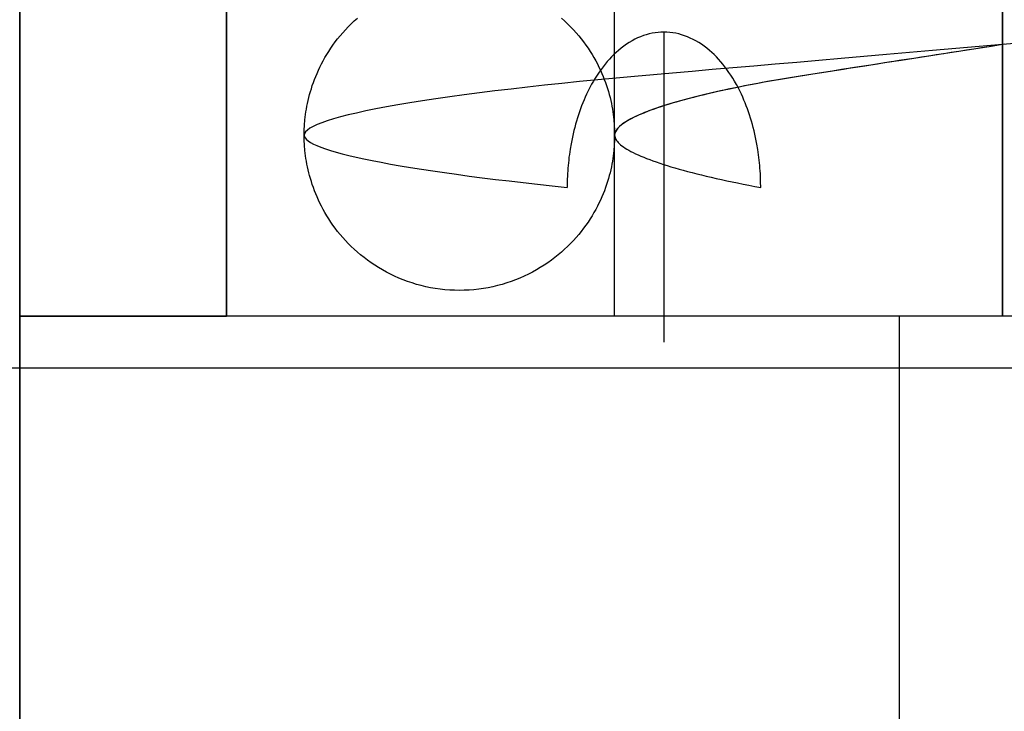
# Model space of a CAD drawing. Header units: millimetres. Extents: x -88 to 88, y -12 to 103.
# Tile 190 of 256: x -35.691 to -34.74, y 8.554 to 9.222. Entities that reach past the tile are written whole.
import ezdxf

# ---------------------------------------------------------------- set-up
doc = ezdxf.new("R2010")
doc.units = ezdxf.units.MM
doc.layers.add('Default', color=7, linetype='Continuous', true_color=0x000000)

msp = doc.modelspace()

# ---------------------------------------------------------------- linework, layer by layer
at = {"layer": 'Default', "color": 254, "true_color": 0xcad1ee}
for points in [[(-35.49118, 8.93519), (-35.49118, 13.13519)], [(-35.49118, 8.93519), (-35.49118, 13.13519)], [(-35.49118, 13.13519), (-35.49118, 8.93519)], [(-35.69118, 8.93519), (-35.69118, 11.53519)], [(-35.69118, 11.53519), (-35.69118, 8.53519)], [(-35.69118, 7.53519), (-35.69118, 10.28519)], [(-35.69118, 7.53519), (-35.69118, 10.28519)], [(-35.11618, 8.93519), (-35.11618, 10.18519)], [(-34.74118, 8.93519), (-34.74118, 10.18519)], [(-34.74118, 10.18519), (-34.74118, 8.93519)], [(-35.69118, 10.03519), (-35.69118, 8.53519)], [(-34.74118, 8.93519), (-34.74118, 9.56019)], [(-34.74118, 8.93519), (-34.74118, 9.56019)], [(-35.41618, 9.11019), (-35.4161, 9.11495), (-35.41587, 9.11985), (-35.41545, 9.12491), (-35.41485, 9.1301), (-35.41447, 9.13275), (-35.41404, 9.13543), (-35.41355, 9.13814), (-35.413, 9.14089), (-35.41239, 9.14367), (-35.41172, 9.14648), (-35.41098, 9.14932), (-35.41018, 9.15219), (-35.4093, 9.15508), (-35.40835, 9.158), (-35.40733, 9.16094), (-35.40623, 9.1639), (-35.40505, 9.16688), (-35.40379, 9.16988), (-35.40244, 9.17289), (-35.40101, 9.17592), (-35.39949, 9.17895), (-35.39787, 9.18199), (-35.39617, 9.18504), (-35.39437, 9.18808), (-35.39247, 9.19112), (-35.39047, 9.19415), (-35.38838, 9.19718), (-35.38618, 9.20019), (-35.38388, 9.20318), (-35.38147, 9.20614), (-35.37896, 9.20908), (-35.37634, 9.21199), (-35.37362, 9.21486), (-35.37079, 9.21769), (-35.36785, 9.22047), (-35.36481, 9.2232)], [(-35.16755, 9.2232), (-35.16451, 9.22048), (-35.16157, 9.21769), (-35.15874, 9.21486), (-35.15602, 9.21199), (-35.1534, 9.20909), (-35.15089, 9.20615), (-35.14848, 9.20318), (-35.14618, 9.20019), (-35.14398, 9.19718), (-35.14188, 9.19416), (-35.13989, 9.19113), (-35.13799, 9.18809), (-35.13619, 9.18504), (-35.13448, 9.182), (-35.13287, 9.17896), (-35.13135, 9.17592), (-35.12992, 9.1729), (-35.12857, 9.16989), (-35.12731, 9.16689), (-35.12613, 9.16391), (-35.12503, 9.16094), (-35.124, 9.158), (-35.12305, 9.15509), (-35.12218, 9.15219), (-35.12137, 9.14933), (-35.12064, 9.14649), (-35.11996, 9.14368), (-35.11935, 9.1409), (-35.11881, 9.13815), (-35.11832, 9.13543), (-35.11788, 9.13275), (-35.11751, 9.1301), (-35.1169, 9.12491), (-35.11649, 9.11986), (-35.11625, 9.11495), (-35.11618, 9.11019)], [(-35.06854, 9.21019), (-35.06854, 8.91019)], [(-35.11618, 9.11019), (-35.11618, 9.11019), (-35.11625, 9.10543), (-35.11649, 9.10052), (-35.1169, 9.09547), (-35.1175, 9.09028), (-35.11788, 9.08763), (-35.11832, 9.08494), (-35.11881, 9.08223), (-35.11935, 9.07948), (-35.11996, 9.0767), (-35.12063, 9.07389), (-35.12137, 9.07105), (-35.12218, 9.06819), (-35.12305, 9.06529), (-35.124, 9.06238), (-35.12502, 9.05944), (-35.12612, 9.05647), (-35.1273, 9.05349), (-35.12857, 9.05049), (-35.12991, 9.04748), (-35.13135, 9.04446), (-35.13287, 9.04142), (-35.13448, 9.03838), (-35.13619, 9.03534), (-35.13799, 9.03229), (-35.13989, 9.02925), (-35.14188, 9.02622), (-35.14398, 9.0232), (-35.14618, 9.02019), (-35.14848, 9.0172), (-35.15089, 9.01423), (-35.1534, 9.01129), (-35.15601, 9.00838), (-35.15874, 9.00551), (-35.16157, 9.00269), (-35.1645, 8.9999), (-35.16755, 8.99717), (-35.1707, 8.9945), (-35.17395, 8.99189), (-35.17731, 8.98935), (-35.18077, 8.98688), (-35.18433, 8.98449), (-35.18799, 8.98218), (-35.19174, 8.97996), (-35.19559, 8.97783), (-35.19953, 8.97581), (-35.20355, 8.97389), (-35.20765, 8.97207), (-35.21184, 8.97038), (-35.21609, 8.9688), (-35.22042, 8.96734), (-35.22481, 8.966), (-35.22925, 8.9648), (-35.23375, 8.96373), (-35.2383, 8.9628), (-35.24288, 8.96201), (-35.2475, 8.96135), (-35.25215, 8.96085), (-35.25681, 8.96048), (-35.26149, 8.96026), (-35.26618, 8.96019), (-35.27086, 8.96026), (-35.27554, 8.96048), (-35.28021, 8.96085), (-35.28485, 8.96135), (-35.28947, 8.96201), (-35.29406, 8.9628), (-35.2986, 8.96373), (-35.3031, 8.9648), (-35.30755, 8.966), (-35.31194, 8.96734), (-35.31626, 8.9688), (-35.32052, 8.97038), (-35.3247, 8.97207), (-35.32881, 8.97389), (-35.33283, 8.97581), (-35.33677, 8.97783), (-35.34061, 8.97996), (-35.34437, 8.98218), (-35.34803, 8.98449), (-35.35159, 8.98688), (-35.35505, 8.98935), (-35.3584, 8.99189), (-35.36166, 8.9945), (-35.36481, 8.99717), (-35.36785, 8.9999), (-35.37079, 9.00269), (-35.37362, 9.00551), (-35.37634, 9.00838), (-35.37896, 9.01129), (-35.38147, 9.01423), (-35.38388, 9.0172), (-35.38618, 9.02019), (-35.38838, 9.0232), (-35.39047, 9.02622), (-35.39247, 9.02925), (-35.39437, 9.03229), (-35.39617, 9.03534), (-35.39787, 9.03838), (-35.39949, 9.04142), (-35.40101, 9.04446), (-35.40244, 9.04748), (-35.40379, 9.05049), (-35.40505, 9.05349), (-35.40623, 9.05647), (-35.40733, 9.05944), (-35.40835, 9.06238), (-35.4093, 9.06529), (-35.41018, 9.06819), (-35.41098, 9.07105), (-35.41172, 9.07389), (-35.41239, 9.0767), (-35.413, 9.07948), (-35.41355, 9.08223), (-35.41404, 9.08494), (-35.41447, 9.08763), (-35.41485, 9.09028), (-35.41545, 9.09547), (-35.41587, 9.10052), (-35.4161, 9.10543), (-35.41618, 9.11019)], [(-35.69118, 8.93519), (-35.49118, 8.93519)], [(-33.99118, 8.93519), (-35.69118, 8.93519)], [(-35.69118, 8.53519), (-35.69118, 8.93519)], [(-33.99118, 8.93519), (-35.49118, 8.93519)], [(-35.11618, 8.93519), (-35.49118, 8.93519)], [(-34.84118, 8.93519), (-34.84118, 8.53519)], [(-33.99118, 8.88519), (-36.39118, 8.88519)]]:
    msp.add_lwpolyline(points, dxfattribs=at)
at = {"layer": 'Default', "color": 254, "true_color": 0xcad1ee, "extrusion": (0.866025, -2.65611e-14, 0.5)}
msp.add_lwpolyline([(9.16852, 14.49488), (9.17328, 14.49481), (9.17819, 14.49457), (9.18324, 14.49416), (9.18843, 14.49356), (9.19108, 14.49318), (9.19376, 14.49275), (9.19648, 14.49226), (9.19923, 14.49171), (9.20201, 14.4911), (9.20481, 14.49043), (9.20765, 14.48969), (9.21052, 14.48888), (9.21341, 14.48801), (9.21633, 14.48706), (9.21927, 14.48604), (9.22223, 14.48494), (9.22521, 14.48376), (9.22821, 14.4825), (9.23122, 14.48115), (9.23425, 14.47972), (9.23728, 14.47819), (9.24032, 14.47658), (9.24337, 14.47488), (9.24641, 14.47308), (9.24945, 14.47118), (9.25249, 14.46918), (9.25551, 14.46708), (9.25852, 14.46489), (9.26151, 14.46258), (9.26448, 14.46018), (9.26741, 14.45767), (9.27032, 14.45505), (9.27319, 14.45233), (9.27602, 14.4495), (9.2788, 14.44656), (9.28153, 14.44352), (9.2842, 14.44037), (9.28682, 14.43711), (9.28936, 14.43376), (9.29183, 14.4303), (9.29422, 14.42674), (9.29653, 14.42308), (9.29875, 14.41932), (9.30087, 14.41548), (9.3029, 14.41154), (9.30482, 14.40752), (9.30663, 14.40341), (9.30833, 14.39923), (9.30991, 14.39497), (9.31137, 14.39065), (9.3127, 14.38626), (9.3139, 14.38181), (9.31497, 14.37731), (9.31591, 14.37277), (9.3167, 14.36819), (9.31735, 14.36357), (9.31786, 14.35892), (9.31823, 14.35426), (9.31845, 14.34958), (9.31852, 14.34489), (9.31845, 14.3402), (9.31823, 14.33553), (9.31786, 14.33086), (9.31735, 14.32621), (9.3167, 14.3216), (9.31591, 14.31701), (9.31498, 14.31247), (9.31391, 14.30797), (9.31271, 14.30352), (9.31137, 14.29913), (9.30992, 14.29481), (9.30833, 14.29055), (9.30664, 14.28637), (9.30482, 14.28226), (9.3029, 14.27824), (9.30088, 14.2743), (9.29875, 14.27046), (9.29653, 14.2667), (9.29423, 14.26304), (9.29183, 14.25948), (9.28937, 14.25602), (9.28682, 14.25266), (9.28421, 14.24941), (9.28154, 14.24626), (9.27881, 14.24322), (9.27603, 14.24028), (9.2732, 14.23745), (9.27033, 14.23473), (9.26742, 14.23211), (9.26448, 14.2296), (9.26152, 14.22719), (9.25853, 14.22489), (9.25552, 14.22269), (9.2525, 14.22059), (9.24946, 14.2186), (9.24642, 14.2167), (9.24338, 14.2149), (9.24033, 14.21319), (9.23729, 14.21158), (9.23426, 14.21006), (9.23123, 14.20862), (9.22822, 14.20728), (9.22522, 14.20601), (9.22224, 14.20483), (9.21928, 14.20373), (9.21634, 14.20271), (9.21342, 14.20176), (9.21053, 14.20089), (9.20766, 14.20008), (9.20482, 14.19934), (9.20201, 14.19867), (9.19923, 14.19806), (9.19649, 14.19751), (9.19377, 14.19702), (9.19109, 14.19659), (9.18844, 14.19621), (9.18325, 14.19561), (9.17819, 14.1952), (9.17329, 14.19496), (9.16853, 14.19488)], dxfattribs=at)
at = {"layer": 'Default', "color": 254, "true_color": 0xcad1ee, "extrusion": (0.781821, 6.03996e-09, -0.623503)}
msp.add_lwpolyline([(9.05971, -25.5417), (9.0636, -25.54167), (9.06746, -25.54155), (9.07128, -25.54134), (9.07506, -25.54105), (9.07881, -25.54066), (9.08252, -25.54019), (9.08619, -25.53963), (9.08983, -25.53899), (9.09343, -25.53825), (9.09699, -25.53743), (9.10051, -25.53653), (9.104, -25.53554), (9.10745, -25.53446), (9.11087, -25.53329), (9.11425, -25.53204), (9.11759, -25.53071), (9.1209, -25.52929), (9.12417, -25.52778), (9.1274, -25.52619), (9.1306, -25.52452), (9.13376, -25.52276), (9.13688, -25.52092), (9.13997, -25.51899), (9.14302, -25.51698), (9.14603, -25.51489), (9.14901, -25.51271), (9.15195, -25.51045), (9.15485, -25.50811), (9.15772, -25.50569), (9.16055, -25.50318), (9.16334, -25.50059), (9.1661, -25.49792), (9.1688, -25.49519), (9.17141, -25.49241), (9.17394, -25.4896), (9.17638, -25.48674), (9.17874, -25.48384), (9.18101, -25.4809), (9.1832, -25.47792), (9.1853, -25.47489), (9.18732, -25.47183), (9.18925, -25.46874), (9.1911, -25.4656), (9.19286, -25.46242), (9.19453, -25.45921), (9.19612, -25.45596), (9.19763, -25.45267), (9.19905, -25.44935), (9.20038, -25.44599), (9.20163, -25.4426), (9.2028, -25.43917), (9.20388, -25.43571), (9.20487, -25.43221), (9.20578, -25.42869), (9.20661, -25.42512), (9.20735, -25.42153), (9.208, -25.4179), (9.20857, -25.41424), (9.20905, -25.41055), (9.20945, -25.40683), (9.20976, -25.40308), (9.20999, -25.3993), (9.21013, -25.39549), (9.21019, -25.39165), (9.21016, -25.38782), (9.21004, -25.38401), (9.20983, -25.38023), (9.20952, -25.37648), (9.20913, -25.37277), (9.20865, -25.36908), (9.20809, -25.36543), (9.20743, -25.36181), (9.20668, -25.35822), (9.20585, -25.35467), (9.20493, -25.35114), (9.20393, -25.34765), (9.20283, -25.3442), (9.20165, -25.34078), (9.20039, -25.33739), (9.19903, -25.33404), (9.1976, -25.33072), (9.19608, -25.32744), (9.19447, -25.32419), (9.19278, -25.32098), (9.191, -25.31781), (9.18915, -25.31467), (9.1872, -25.31158), (9.18518, -25.30851), (9.18307, -25.30549), (9.18088, -25.30251), (9.17861, -25.29956), (9.17626, -25.29665), (9.17382, -25.29378), (9.17131, -25.29095), (9.16871, -25.28816), (9.16603, -25.28542), (9.16329, -25.28273), (9.16051, -25.28013), (9.15769, -25.27761), (9.15482, -25.27518), (9.15192, -25.27284), (9.14897, -25.27058), (9.14598, -25.2684), (9.14295, -25.26631), (9.13988, -25.26431), (9.13678, -25.26239), (9.13363, -25.26055), (9.13045, -25.2588), (9.12723, -25.25714), (9.12397, -25.25556), (9.12068, -25.25406), (9.11735, -25.25265), (9.11398, -25.25133), (9.11058, -25.25009), (9.10715, -25.24894), (9.10368, -25.24787), (9.10018, -25.24689), (9.09664, -25.24599), (9.09308, -25.24518), (9.08948, -25.24445), (9.08585, -25.24381), (9.08219, -25.24325), (9.0785, -25.24278), (9.07478, -25.2424), (9.07103, -25.2421), (9.06725, -25.24188), (9.06344, -25.24175), (9.05961, -25.2417)], dxfattribs=at)
at = {"layer": 'Default', "color": 254, "true_color": 0xcad1ee, "extrusion": (0.866025, -1.07165e-14, 0.5)}
msp.add_lwpolyline([(9.16853, 14.19488), (9.16852, 14.19488), (9.16376, 14.19496), (9.15885, 14.1952), (9.1538, 14.19561), (9.14861, 14.19621), (9.14596, 14.19659), (9.14328, 14.19702), (9.14056, 14.19751), (9.13781, 14.19806), (9.13504, 14.19867), (9.13223, 14.19934), (9.12939, 14.20008), (9.12652, 14.20088), (9.12363, 14.20176), (9.12071, 14.20271), (9.11777, 14.20373), (9.11481, 14.20483), (9.11183, 14.20601), (9.10883, 14.20727), (9.10582, 14.20862), (9.10279, 14.21005), (9.09976, 14.21157), (9.09672, 14.21319), (9.09367, 14.21489), (9.09063, 14.21669), (9.08759, 14.21859), (9.08455, 14.22059), (9.08153, 14.22269), (9.07852, 14.22488), (9.07553, 14.22719), (9.07256, 14.22959), (9.06962, 14.2321), (9.06672, 14.23472), (9.06385, 14.23744), (9.06102, 14.24027), (9.05824, 14.24321), (9.05551, 14.24625), (9.05283, 14.2494), (9.05022, 14.25266), (9.04768, 14.25602), (9.04521, 14.25948), (9.04282, 14.26304), (9.04051, 14.26669), (9.03829, 14.27045), (9.03617, 14.2743), (9.03414, 14.27823), (9.03222, 14.28226), (9.03041, 14.28636), (9.02871, 14.29054), (9.02713, 14.2948), (9.02567, 14.29913), (9.02434, 14.30352), (9.02314, 14.30796), (9.02207, 14.31246), (9.02113, 14.317), (9.02034, 14.32159), (9.01969, 14.32621), (9.01918, 14.33085), (9.01881, 14.33552), (9.01859, 14.3402), (9.01852, 14.34488), (9.01859, 14.34957), (9.01881, 14.35425), (9.01918, 14.35892), (9.01969, 14.36356), (9.02034, 14.36818), (9.02113, 14.37276), (9.02207, 14.37731), (9.02314, 14.38181), (9.02434, 14.38625), (9.02567, 14.39064), (9.02713, 14.39497), (9.02871, 14.39922), (9.03041, 14.40341), (9.03222, 14.40751), (9.03414, 14.41154), (9.03617, 14.41547), (9.03829, 14.41932), (9.04051, 14.42307), (9.04282, 14.42673), (9.04521, 14.43029), (9.04768, 14.43375), (9.05022, 14.43711), (9.05283, 14.44037), (9.05551, 14.44351), (9.05824, 14.44656), (9.06102, 14.44949), (9.06385, 14.45232), (9.06672, 14.45505), (9.06962, 14.45767), (9.07256, 14.46018), (9.07553, 14.46258), (9.07852, 14.46488), (9.08153, 14.46708), (9.08455, 14.46918), (9.08759, 14.47118), (9.09063, 14.47307), (9.09367, 14.47488), (9.09672, 14.47658), (9.09976, 14.47819), (9.10279, 14.47972), (9.10582, 14.48115), (9.10883, 14.4825), (9.11183, 14.48376), (9.11481, 14.48494), (9.11777, 14.48604), (9.12071, 14.48706), (9.12363, 14.48801), (9.12652, 14.48888), (9.12939, 14.48969), (9.13223, 14.49043), (9.13504, 14.4911), (9.13781, 14.49171), (9.14056, 14.49226), (9.14328, 14.49275), (9.14596, 14.49318), (9.14861, 14.49356), (9.1538, 14.49416), (9.15885, 14.49457), (9.16376, 14.49481), (9.16852, 14.49488)], dxfattribs=at)
at = {"layer": 'Default', "color": 254, "true_color": 0xcad1ee, "extrusion": (0.076854, 0.988116, -0.133114)}
msp.add_lwpolyline([(35.71514, -3.24961), (35.71413, -3.25886), (35.71289, -3.26813), (35.71142, -3.27741), (35.70971, -3.2867), (35.70776, -3.29599), (35.70557, -3.30526), (35.70315, -3.31451), (35.70048, -3.32373), (35.69757, -3.33291), (35.69443, -3.34204), (35.69105, -3.35111), (35.68743, -3.36011), (35.68358, -3.36903), (35.6795, -3.37787), (35.67519, -3.3866), (35.67065, -3.39524), (35.6659, -3.40376), (35.66093, -3.41215), (35.65575, -3.42042), (35.65037, -3.42854), (35.64479, -3.43652), (35.63901, -3.44435), (35.63305, -3.45201), (35.62691, -3.45951), (35.62059, -3.46683), (35.61411, -3.47397), (35.60747, -3.48093), (35.60069, -3.48769), (35.59376, -3.49426), (35.5867, -3.50063), (35.57951, -3.5068), (35.57221, -3.51276)], dxfattribs=at)
at = {"layer": 'Default', "color": 254, "true_color": 0xcad1ee, "extrusion": (0.781821, -2.69662e-09, -0.623503)}
msp.add_lwpolyline([(9.05971, -25.5417), (9.05495, -25.54163), (9.05005, -25.54139), (9.045, -25.54098), (9.03981, -25.54038), (9.03716, -25.54), (9.03448, -25.53957), (9.03176, -25.53908), (9.02902, -25.53853), (9.02624, -25.53792), (9.02343, -25.53725), (9.02059, -25.53651), (9.01773, -25.53571), (9.01484, -25.53483), (9.01192, -25.53389), (9.00898, -25.53287), (9.00602, -25.53177), (9.00304, -25.53059), (9.00004, -25.52933), (8.99703, -25.52798), (8.99401, -25.52655), (8.99097, -25.52503), (8.98793, -25.52342), (8.98489, -25.52171), (8.98185, -25.51991), (8.97881, -25.51802), (8.97577, -25.51602), (8.97275, -25.51393), (8.96974, -25.51173), (8.96675, -25.50943), (8.96379, -25.50703), (8.96085, -25.50452), (8.95794, -25.5019), (8.95507, -25.49918), (8.95225, -25.49635), (8.94946, -25.49342), (8.94673, -25.49038), (8.94406, -25.48723), (8.94145, -25.48398), (8.93891, -25.48062), (8.93644, -25.47717), (8.93405, -25.47361), (8.93174, -25.46995), (8.92952, -25.4662), (8.92739, -25.46236), (8.92537, -25.45842), (8.92344, -25.4544), (8.92163, -25.4503), (8.91993, -25.44612), (8.91835, -25.44186), (8.91689, -25.43754), (8.91555, -25.43316), (8.91435, -25.42871), (8.91328, -25.42422), (8.91234, -25.41967), (8.91155, -25.41509), (8.91089, -25.41048), (8.91038, -25.40583), (8.91001, -25.40117), (8.90979, -25.39649), (8.90971, -25.39181), (8.90978, -25.38712), (8.91, -25.38244), (8.91036, -25.37778), (8.91086, -25.37313), (8.91151, -25.36852), (8.9123, -25.36393), (8.91323, -25.35939), (8.9143, -25.35489), (8.9155, -25.35044), (8.91683, -25.34606), (8.91828, -25.34173), (8.91986, -25.33747), (8.92155, -25.33329), (8.92336, -25.32918), (8.92528, -25.32516), (8.9273, -25.32122), (8.92942, -25.31737), (8.93164, -25.31362), (8.93394, -25.30996), (8.93633, -25.3064), (8.9388, -25.30293), (8.94134, -25.29957), (8.94395, -25.29632), (8.94662, -25.29317), (8.94934, -25.29012), (8.95212, -25.28718), (8.95495, -25.28435), (8.95782, -25.28162), (8.96072, -25.279), (8.96366, -25.27649), (8.96662, -25.27408), (8.96961, -25.27178), (8.97262, -25.26958), (8.97564, -25.26748), (8.97867, -25.26548), (8.98171, -25.26358), (8.98476, -25.26177), (8.9878, -25.26007), (8.99084, -25.25845), (8.99387, -25.25693), (8.9969, -25.25549), (8.99991, -25.25414), (9.00291, -25.25288), (9.00589, -25.25169), (9.00885, -25.25059), (9.01179, -25.24956), (9.01471, -25.24861), (9.0176, -25.24774), (9.02047, -25.24693), (9.02331, -25.24619), (9.02612, -25.24551), (9.0289, -25.2449), (9.03164, -25.24435), (9.03436, -25.24386), (9.03704, -25.24343), (9.03969, -25.24305), (9.04489, -25.24244), (9.04994, -25.24202), (9.05485, -25.24178), (9.05961, -25.2417)], dxfattribs=at)
at = {"layer": 'Default', "color": 254, "true_color": 0xcad1ee, "extrusion": (0.781821, 6.03999e-09, -0.623503)}
msp.add_lwpolyline([(9.05961, -25.2417), (9.05579, -25.24175), (9.05201, -25.24188), (9.04825, -25.2421), (9.04452, -25.24241), (9.04082, -25.24281), (9.03716, -25.2433), (9.03353, -25.24387), (9.02992, -25.24453), (9.02635, -25.24528), (9.02282, -25.24612), (9.01931, -25.24705), (9.01584, -25.24806), (9.0124, -25.24915), (9.009, -25.25033), (9.00563, -25.2516), (9.00229, -25.25295), (8.99899, -25.25439), (8.99573, -25.25591), (8.9925, -25.25751), (8.9893, -25.2592), (8.98615, -25.26097), (8.98302, -25.26283), (8.97994, -25.26477), (8.97689, -25.26678), (8.97388, -25.26889), (8.97091, -25.27107), (8.96798, -25.27333), (8.96508, -25.27568), (8.96223, -25.2781), (8.95941, -25.28061), (8.95663, -25.2832), (8.9539, -25.28586), (8.95122, -25.28859), (8.94863, -25.29136), (8.94613, -25.29417), (8.9437, -25.29702), (8.94137, -25.29991), (8.93911, -25.30284), (8.93695, -25.30581), (8.93486, -25.30883), (8.93286, -25.31188), (8.93095, -25.31497), (8.92912, -25.31809), (8.92737, -25.32126), (8.92571, -25.32446), (8.92413, -25.3277), (8.92264, -25.33097), (8.92123, -25.33428), (8.91991, -25.33763), (8.91867, -25.34101), (8.91751, -25.34443), (8.91644, -25.34788), (8.91546, -25.35136), (8.91455, -25.35488), (8.91374, -25.35842), (8.913, -25.36201), (8.91236, -25.36562), (8.91179, -25.36926), (8.91131, -25.37294), (8.91092, -25.37664), (8.91061, -25.38038), (8.91038, -25.38414), (8.91024, -25.38794), (8.91018, -25.39176), (8.91021, -25.39558), (8.91033, -25.39937), (8.91054, -25.40313), (8.91083, -25.40685), (8.91122, -25.41055), (8.91169, -25.41422), (8.91225, -25.41785), (8.91289, -25.42145), (8.91362, -25.42502), (8.91444, -25.42855), (8.91535, -25.43205), (8.91634, -25.43552), (8.91742, -25.43896), (8.91858, -25.44236), (8.91983, -25.44573), (8.92116, -25.44906), (8.92258, -25.45236), (8.92409, -25.45563), (8.92568, -25.45886), (8.92735, -25.46206), (8.92911, -25.46522), (8.93096, -25.46835), (8.93288, -25.47144), (8.93489, -25.47449), (8.93699, -25.47751), (8.93917, -25.4805), (8.94143, -25.48344), (8.94377, -25.48635), (8.9462, -25.48923), (8.94871, -25.49206), (8.9513, -25.49486), (8.95397, -25.49762), (8.9567, -25.50032), (8.95947, -25.50294), (8.96228, -25.50547), (8.96512, -25.50791), (8.968, -25.51027), (8.97092, -25.51254), (8.97387, -25.51473), (8.97686, -25.51683), (8.97989, -25.51885), (8.98296, -25.52078), (8.98606, -25.52263), (8.98919, -25.52439), (8.99237, -25.52607), (8.99558, -25.52766), (8.99883, -25.52917), (9.00212, -25.53059), (9.00544, -25.53192), (9.0088, -25.53317), (9.0122, -25.53433), (9.01563, -25.53541), (9.0191, -25.53641), (9.02261, -25.53731), (9.02615, -25.53814), (9.02973, -25.53888), (9.03335, -25.53953), (9.03701, -25.54009), (9.0407, -25.54058), (9.04443, -25.54097), (9.04819, -25.54128), (9.052, -25.54151), (9.05584, -25.54165), (9.05971, -25.5417)], dxfattribs=at)
at = {"layer": 'Default', "color": 254, "true_color": 0xcad1ee, "extrusion": (0, 1, 0)}
msp.add_lwpolyline([(35.16203, -4.62774), (34.97499, -4.39319)], dxfattribs=at)
at = {"layer": 'Default', "color": 254, "true_color": 0xcad1ee, "extrusion": (1, 0, 0)}
for points in [[(8.93519, -3.47), (8.93519, -3.87)], [(8.93519, -4.57), (8.93519, -3.87)], [(8.93519, -3.47), (8.93519, -3.65858)], [(8.93519, -4.38142), (8.93519, -4.57)]]:
    msp.add_lwpolyline(points, dxfattribs=at)
at = {"layer": 'Default', "color": 254, "true_color": 0xcad1ee, "extrusion": (1.70298e-14, 1, -1.16548e-14)}
msp.add_lwpolyline([(34.74118, -4.395), (34.7495, -4.39491), (34.75789, -4.39463), (34.76635, -4.39415), (34.77487, -4.39348), (34.78344, -4.39261), (34.79206, -4.39153), (34.80072, -4.39024), (34.80941, -4.38874), (34.81813, -4.38702), (34.82687, -4.38508), (34.83561, -4.38291), (34.84436, -4.38052), (34.8531, -4.37791), (34.86183, -4.37506), (34.87054, -4.37198), (34.87921, -4.36867), (34.88785, -4.36513), (34.89643, -4.36135), (34.90496, -4.35735), (34.91341, -4.35311), (34.92179, -4.34864), (34.93009, -4.34394), (34.93829, -4.33902), (34.94638, -4.33387), (34.95436, -4.32851), (34.96222, -4.32293), (34.96995, -4.31713), (34.97754, -4.31113), (34.98498, -4.30493), (34.99227, -4.29853), (34.99939, -4.29194), (35.00634, -4.28516), (35.01312, -4.27821), (35.01971, -4.27109), (35.02611, -4.2638), (35.03231, -4.25636), (35.03831, -4.24877), (35.0441, -4.24104), (35.04969, -4.23318), (35.05505, -4.2252), (35.0602, -4.21711), (35.06512, -4.20891), (35.06982, -4.20062), (35.07428, -4.19224), (35.07852, -4.18378), (35.08253, -4.17525), (35.08631, -4.16667), (35.08985, -4.15804), (35.09316, -4.14936), (35.09624, -4.14066), (35.09908, -4.13193), (35.1017, -4.12318), (35.10409, -4.11444), (35.10626, -4.10569), (35.1082, -4.09695), (35.10992, -4.08824), (35.11142, -4.07954), (35.11271, -4.07089), (35.11379, -4.06227), (35.11466, -4.0537), (35.11533, -4.04518), (35.1158, -4.03672), (35.11608, -4.02832), (35.11618, -4.02), (35.11608, -4.01168), (35.1158, -4.00328), (35.11533, -3.99482), (35.11466, -3.9863), (35.11379, -3.97773), (35.11271, -3.96911), (35.11142, -3.96046), (35.10992, -3.95176), (35.1082, -3.94305), (35.10626, -3.93431), (35.10409, -3.92556), (35.1017, -3.91682), (35.09908, -3.90807), (35.09624, -3.89934), (35.09316, -3.89064), (35.08985, -3.88196), (35.08631, -3.87333), (35.08253, -3.86475), (35.07852, -3.85622), (35.07428, -3.84776), (35.06982, -3.83938), (35.06512, -3.83109), (35.0602, -3.82289), (35.05505, -3.8148), (35.04969, -3.80682), (35.0441, -3.79896), (35.03831, -3.79123), (35.03231, -3.78364), (35.02611, -3.7762), (35.01971, -3.76891), (35.01312, -3.76179), (35.00634, -3.75483), (34.99939, -3.74806), (34.99227, -3.74147), (34.98498, -3.73507), (34.97754, -3.72887), (34.96995, -3.72287), (34.96222, -3.71707), (34.95436, -3.71149), (34.94638, -3.70613), (34.93829, -3.70098), (34.93009, -3.69606), (34.92179, -3.69136), (34.91341, -3.68689), (34.90496, -3.68265), (34.89643, -3.67865), (34.88785, -3.67487), (34.87921, -3.67133), (34.87054, -3.66802), (34.86183, -3.66494), (34.8531, -3.66209), (34.84436, -3.65948), (34.83561, -3.65709), (34.82687, -3.65492), (34.81813, -3.65298), (34.80941, -3.65126), (34.80072, -3.64976), (34.79206, -3.64847), (34.78344, -3.64739), (34.77487, -3.64652), (34.76635, -3.64585), (34.75789, -3.64537), (34.7495, -3.64509), (34.74118, -3.645)], dxfattribs=at)
at = {"layer": 'Default', "color": 254, "true_color": 0xcad1ee, "extrusion": (-9.36033e-15, 1, -9.58747e-15)}
msp.add_lwpolyline([(34.74118, -3.645), (34.73219, -3.64511), (34.72316, -3.64543), (34.71411, -3.64598), (34.70504, -3.64675), (34.69596, -3.64774), (34.68687, -3.64895), (34.67779, -3.6504), (34.66872, -3.65207), (34.65967, -3.65396), (34.65066, -3.65609), (34.64168, -3.65844), (34.63275, -3.66102), (34.62388, -3.66382), (34.61507, -3.66684), (34.60633, -3.67008), (34.59767, -3.67355), (34.5891, -3.67722), (34.58063, -3.68111), (34.57226, -3.6852), (34.56401, -3.68949), (34.55587, -3.69398), (34.54786, -3.69867), (34.53998, -3.70354), (34.53224, -3.7086), (34.52465, -3.71383), (34.51721, -3.71923), (34.50992, -3.72479), (34.5028, -3.73052), (34.49584, -3.73639), (34.48906, -3.7424), (34.48244, -3.74855), (34.47601, -3.75483), (34.46973, -3.76127), (34.46358, -3.76788), (34.45757, -3.77466), (34.45169, -3.78162), (34.44597, -3.78875), (34.44041, -3.79603), (34.43501, -3.80347), (34.42977, -3.81107), (34.42472, -3.8188), (34.41985, -3.82668), (34.41516, -3.83469), (34.41067, -3.84283), (34.40637, -3.85109), (34.40228, -3.85945), (34.3984, -3.86793), (34.39472, -3.87649), (34.39126, -3.88515), (34.38802, -3.89389), (34.385, -3.9027), (34.38219, -3.91157), (34.37962, -3.9205), (34.37727, -3.92948), (34.37514, -3.9385), (34.37324, -3.94754), (34.37157, -3.95661), (34.37013, -3.96569), (34.36891, -3.97478), (34.36792, -3.98386), (34.36716, -3.99293), (34.36661, -4.00199), (34.36629, -4.01101), (34.36618, -4.02), (34.36629, -4.02899), (34.36661, -4.03801), (34.36716, -4.04707), (34.36792, -4.05614), (34.36891, -4.06522), (34.37013, -4.07431), (34.37157, -4.08339), (34.37324, -4.09246), (34.37514, -4.1015), (34.37727, -4.11052), (34.37962, -4.1195), (34.38219, -4.12843), (34.385, -4.1373), (34.38802, -4.14611), (34.39126, -4.15485), (34.39472, -4.16351), (34.3984, -4.17207), (34.40228, -4.18055), (34.40637, -4.18891), (34.41067, -4.19717), (34.41516, -4.20531), (34.41985, -4.21332), (34.42472, -4.2212), (34.42977, -4.22893), (34.43501, -4.23653), (34.44041, -4.24397), (34.44597, -4.25125), (34.45169, -4.25838), (34.45757, -4.26534), (34.46358, -4.27212), (34.46973, -4.27873), (34.47601, -4.28517), (34.48244, -4.29145), (34.48906, -4.2976), (34.49584, -4.30361), (34.5028, -4.30948), (34.50992, -4.31521), (34.51721, -4.32077), (34.52465, -4.32617), (34.53224, -4.3314), (34.53998, -4.33646), (34.54786, -4.34133), (34.55587, -4.34602), (34.56401, -4.35051), (34.57226, -4.3548), (34.58063, -4.35889), (34.5891, -4.36278), (34.59767, -4.36645), (34.60633, -4.36992), (34.61507, -4.37316), (34.62388, -4.37618), (34.63275, -4.37898), (34.64168, -4.38156), (34.65066, -4.38391), (34.65967, -4.38604), (34.66872, -4.38793), (34.67779, -4.3896), (34.68687, -4.39105), (34.69596, -4.39226), (34.70504, -4.39325), (34.71411, -4.39402), (34.72316, -4.39457), (34.73219, -4.39489), (34.74118, -4.395)], dxfattribs=at)
at = {"layer": 'Default', "color": 254, "true_color": 0xcad1ee}
for points in [[(-34.97499, 9.05961, -4.39318), (-34.97505, 9.06499, -4.39325), (-34.97512, 9.06765, -4.39334), (-34.97522, 9.07031, -4.39347), (-34.97534, 9.07295, -4.39363), (-34.9755, 9.07558, -4.39383), (-34.97569, 9.07821, -4.39406), (-34.97591, 9.08082, -4.39433), (-34.97615, 9.08343, -4.39464), (-34.97643, 9.08603, -4.39499), (-34.97674, 9.08863, -4.39537), (-34.97707, 9.09123, -4.39579), (-34.97744, 9.09382, -4.39625), (-34.97783, 9.09641, -4.39674), (-34.97872, 9.1016, -4.39785), (-34.97933, 9.10484, -4.39861), (-34.97999, 9.10805, -4.39943), (-34.98069, 9.11124, -4.40031), (-34.98143, 9.11439, -4.40124), (-34.98222, 9.11751, -4.40223), (-34.98305, 9.1206, -4.40327), (-34.98392, 9.12366, -4.40436), (-34.98484, 9.12669, -4.40551), (-34.9858, 9.12968, -4.40671), (-34.9868, 9.13264, -4.40796), (-34.98784, 9.13556, -4.40927), (-34.98893, 9.13845, -4.41062), (-34.99005, 9.1413, -4.41203), (-34.99122, 9.14411, -4.41349), (-34.99242, 9.14688, -4.415), (-34.99367, 9.14962, -4.41656), (-34.99524, 9.15288, -4.41853), (-34.99686, 9.15606, -4.42056), (-34.99853, 9.15917, -4.42265), (-35.00025, 9.16221, -4.4248), (-35.00202, 9.16516, -4.42702), (-35.00384, 9.16803, -4.4293), (-35.00571, 9.17082, -4.43164), (-35.00762, 9.17353, -4.43404), (-35.00958, 9.17615, -4.43649), (-35.01158, 9.17868, -4.439), (-35.01363, 9.18113, -4.44156), (-35.01572, 9.18349, -4.44418), (-35.01785, 9.18576, -4.44685), (-35.02002, 9.18794, -4.44957), (-35.02223, 9.19002, -4.45234), (-35.02447, 9.19201, -4.45516), (-35.02703, 9.19412, -4.45836), (-35.02963, 9.19611, -4.46162), (-35.03226, 9.19796, -4.46491), (-35.03491, 9.19968, -4.46824), (-35.0376, 9.20126, -4.47161), (-35.04032, 9.20272, -4.47502), (-35.04306, 9.20403, -4.47845), (-35.04582, 9.20522, -4.48192), (-35.0486, 9.20626, -4.48541), (-35.0514, 9.20717, -4.48892), (-35.05422, 9.20794, -4.49246), (-35.05706, 9.20858, -4.49602), (-35.05991, 9.20907, -4.49959), (-35.06277, 9.20943, -4.50318), (-35.06564, 9.20964, -4.50678), (-35.06851, 9.20971, -4.51039), (-35.07138, 9.20964, -4.514), (-35.07425, 9.20943, -4.5176), (-35.07711, 9.20908, -4.52118), (-35.07995, 9.20859, -4.52475), (-35.08278, 9.20796, -4.5283), (-35.0856, 9.20719, -4.53184), (-35.0884, 9.20629, -4.53535), (-35.09118, 9.20525, -4.53884), (-35.09393, 9.20407, -4.5423), (-35.09667, 9.20276, -4.54573), (-35.09938, 9.20131, -4.54914), (-35.10206, 9.19973, -4.5525), (-35.10472, 9.19802, -4.55584), (-35.10734, 9.19618, -4.55913), (-35.10993, 9.1942, -4.56238), (-35.11249, 9.1921, -4.56559), (-35.11474, 9.19011, -4.56841), (-35.11695, 9.18803, -4.57119), (-35.11912, 9.18586, -4.57391), (-35.12125, 9.18359, -4.57658), (-35.12334, 9.18124, -4.57921), (-35.12539, 9.17879, -4.58178), (-35.12739, 9.17626, -4.58429), (-35.12935, 9.17364, -4.58675), (-35.13126, 9.17094, -4.58915), (-35.13313, 9.16815, -4.59149), (-35.13495, 9.16528, -4.59378), (-35.13672, 9.16233, -4.596), (-35.13845, 9.1593, -4.59816), (-35.14012, 9.15619, -4.60026), (-35.14174, 9.153, -4.60229), (-35.14331, 9.14974, -4.60426), (-35.14456, 9.14701, -4.60583), (-35.14577, 9.14424, -4.60734), (-35.14693, 9.14143, -4.60881), (-35.14806, 9.13858, -4.61022), (-35.14915, 9.13569, -4.61158), (-35.15019, 9.13277, -4.61289), (-35.15119, 9.12981, -4.61415), (-35.15215, 9.12682, -4.61535), (-35.15307, 9.12379, -4.6165), (-35.15394, 9.12073, -4.6176), (-35.15478, 9.11764, -4.61864), (-35.15557, 9.11452, -4.61963), (-35.15631, 9.11136, -4.62057), (-35.15701, 9.10818, -4.62145), (-35.15767, 9.10497, -4.62227), (-35.15829, 9.10173, -4.62304), (-35.15917, 9.09654, -4.62415), (-35.15957, 9.09394, -4.62465), (-35.15994, 9.09135, -4.62511), (-35.16028, 9.08875, -4.62553), (-35.16058, 9.08615, -4.62591), (-35.16086, 9.08355, -4.62626), (-35.16111, 9.08094, -4.62657), (-35.16133, 9.07832, -4.62684), (-35.16152, 9.07569, -4.62708), (-35.16168, 9.07306, -4.62728), (-35.16181, 9.07042, -4.62744), (-35.16191, 9.06776, -4.62757), (-35.16198, 9.06509, -4.62766), (-35.16204, 9.05971, -4.62773)], [(-34.71857, 9.19964, -3.42538), (-34.74117, 9.19769, -3.425), (-34.76377, 9.19574, -3.42538), (-34.78634, 9.19379, -3.42652), (-34.80883, 9.19184, -3.4284), (-34.8312, 9.18991, -3.43103), (-34.85343, 9.18799, -3.4344), (-34.87547, 9.18608, -3.4385), (-34.89728, 9.1842, -3.4433), (-34.91885, 9.18233, -3.44881), (-34.94013, 9.18049, -3.45499), (-34.96109, 9.17868, -3.46183), (-34.9817, 9.1769, -3.46931), (-35.00194, 9.17515, -3.47741), (-35.02178, 9.17344, -3.48609), (-35.0412, 9.17176, -3.49535), (-35.06017, 9.17012, -3.50514), (-35.07867, 9.16852, -3.51544), (-35.09685, 9.16692, -3.52631), (-35.11481, 9.16528, -3.53785), (-35.13253, 9.16361, -3.55004), (-35.14997, 9.16189, -3.56287), (-35.1671, 9.16014, -3.57635), (-35.18389, 9.15836, -3.59047), (-35.20029, 9.15655, -3.6052), (-35.21629, 9.15471, -3.62053), (-35.23183, 9.15285, -3.63646), (-35.24691, 9.15096, -3.65295), (-35.26147, 9.14906, -3.66999), (-35.2755, 9.14714, -3.68755), (-35.28897, 9.1452, -3.70561), (-35.30185, 9.14326, -3.72415), (-35.31411, 9.14131, -3.74312), (-35.32574, 9.13936, -3.7625), (-35.33671, 9.1374, -3.78227), (-35.34701, 9.13545, -3.80237), (-35.35662, 9.13351, -3.82279), (-35.36553, 9.13157, -3.84349), (-35.37373, 9.12965, -3.86442), (-35.3812, 9.12775, -3.88555), (-35.38795, 9.12586, -3.90685), (-35.39396, 9.124, -3.92828), (-35.39925, 9.12216, -3.9498), (-35.4038, 9.12035, -3.97137), (-35.40763, 9.11857, -3.99296), (-35.41074, 9.11682, -4.01454), (-35.41314, 9.11511, -4.03606), (-35.41483, 9.11343, -4.0575), (-35.41584, 9.11179, -4.07883), (-35.41617, 9.11019, -4.1), (-35.41593, 9.10883, -4.11806), (-35.4152, 9.10744, -4.13622), (-35.41397, 9.10602, -4.15448), (-35.41223, 9.10457, -4.17281), (-35.40999, 9.1031, -4.19119), (-35.40722, 9.1016, -4.2096), (-35.40392, 9.10008, -4.22802), (-35.4001, 9.09854, -4.24642), (-35.39575, 9.09697, -4.2648), (-35.39086, 9.09539, -4.28311), (-35.38545, 9.09379, -4.30134), (-35.3795, 9.09218, -4.31947), (-35.37302, 9.09055, -4.33747), (-35.36602, 9.08891, -4.35533), (-35.3585, 9.08726, -4.37301), (-35.35047, 9.08561, -4.39049), (-35.34193, 9.08395, -4.40776), (-35.3329, 9.08228, -4.42479), (-35.32338, 9.08062, -4.44157), (-35.31338, 9.07895, -4.45806), (-35.30293, 9.07729, -4.47425), (-35.29202, 9.07563, -4.49012), (-35.28069, 9.07397, -4.50565), (-35.26893, 9.07233, -4.52083), (-35.25678, 9.0707, -4.53563), (-35.24424, 9.06908, -4.55005), (-35.23134, 9.06747, -4.56407), (-35.21809, 9.06588, -4.57768), (-35.20452, 9.06431, -4.59085), (-35.19064, 9.06275, -4.6036), (-35.17647, 9.06122, -4.61589), (-35.16204, 9.05971, -4.62773)], [(-34.73956, 9.19794, -3.725), (-34.75222, 9.19597, -3.72516), (-34.76486, 9.194, -3.72575), (-34.77746, 9.19204, -3.72676), (-34.79, 9.19009, -3.72819), (-34.80245, 9.18816, -3.73004), (-34.8148, 9.18623, -3.7323), (-34.82703, 9.18433, -3.73496), (-34.83912, 9.18245, -3.73802), (-34.85105, 9.1806, -3.74146), (-34.86279, 9.17877, -3.74527), (-34.87435, 9.17697, -3.74944), (-34.88569, 9.17521, -3.75396), (-34.89681, 9.17348, -3.75882), (-34.90768, 9.17179, -3.76399), (-34.91831, 9.17013, -3.76947), (-34.92868, 9.16852, -3.77524), (-34.93877, 9.16692, -3.78128), (-34.94875, 9.16528, -3.78769), (-34.9586, 9.1636, -3.79446), (-34.96829, 9.16189, -3.8016), (-34.97781, 9.16014, -3.80908), (-34.98713, 9.15836, -3.81692), (-34.99624, 9.15655, -3.82511), (-35.00513, 9.15471, -3.83363), (-35.01377, 9.15285, -3.84247), (-35.02214, 9.15096, -3.85164), (-35.03023, 9.14906, -3.8611), (-35.03803, 9.14713, -3.87086), (-35.04551, 9.1452, -3.88089), (-35.05266, 9.14326, -3.89119), (-35.05948, 9.14131, -3.90173), (-35.06594, 9.13935, -3.9125), (-35.07203, 9.1374, -3.92348), (-35.07776, 9.13545, -3.93465), (-35.08309, 9.13351, -3.94599), (-35.08804, 9.13157, -3.95749), (-35.0926, 9.12965, -3.96912), (-35.09675, 9.12775, -3.98086), (-35.1005, 9.12586, -3.99269), (-35.10384, 9.124, -4.0046), (-35.10677, 9.12216, -4.01655), (-35.1093, 9.12035, -4.02854), (-35.11143, 9.11857, -4.04053), (-35.11316, 9.11682, -4.05252), (-35.11449, 9.1151, -4.06448), (-35.11543, 9.11343, -4.07639), (-35.11599, 9.11179, -4.08823), (-35.11618, 9.11019, -4.1), (-35.11609, 9.1091, -4.10804), (-35.11583, 9.10799, -4.11612), (-35.11539, 9.10686, -4.12423), (-35.11478, 9.10572, -4.13237)], [(-34.73955, 9.19794, -3.72501), (-34.7469, 9.1968, -3.72505), (-34.75425, 9.19565, -3.72523), (-34.76158, 9.19451, -3.72556), (-34.76891, 9.19337, -3.72603), (-34.77622, 9.19224, -3.72664), (-34.78352, 9.1911, -3.7274), (-34.7908, 9.18997, -3.7283), (-34.79806, 9.18884, -3.72934), (-34.8053, 9.18771, -3.73052), (-34.81252, 9.18659, -3.73185), (-34.81971, 9.18547, -3.73332), (-34.82687, 9.18436, -3.73492), (-34.834, 9.18325, -3.73667), (-34.84111, 9.18214, -3.73856), (-34.84818, 9.18105, -3.74059), (-34.85521, 9.17995, -3.74276), (-34.86199, 9.1789, -3.745), (-34.86872, 9.17785, -3.74736), (-34.87539, 9.17681, -3.74984), (-34.882, 9.17578, -3.75244), (-34.88857, 9.17476, -3.75518), (-34.89509, 9.17375, -3.75804), (-34.90156, 9.17274, -3.76103), (-34.908, 9.17174, -3.76415), (-34.91423, 9.17077, -3.76732), (-34.92039, 9.16982, -3.77059), (-34.92648, 9.16887, -3.77398), (-34.93249, 9.16792, -3.77747), (-34.93845, 9.16697, -3.78108), (-34.94433, 9.16602, -3.7848), (-34.95016, 9.16505, -3.78863), (-34.95593, 9.16407, -3.79258), (-34.96193, 9.16303, -3.79686), (-34.96784, 9.16198, -3.80126), (-34.97365, 9.16092, -3.80576), (-34.97937, 9.15986, -3.81036), (-34.98499, 9.15878, -3.81508), (-34.9905, 9.15771, -3.81989), (-34.99592, 9.15662, -3.82481), (-35.00124, 9.15553, -3.82983), (-35.00645, 9.15444, -3.83495), (-35.01156, 9.15334, -3.84016), (-35.01656, 9.15224, -3.84547), (-35.02146, 9.15113, -3.85087), (-35.02625, 9.15002, -3.85636), (-35.03093, 9.1489, -3.86195), (-35.0355, 9.14778, -3.86762), (-35.03995, 9.14666, -3.87338), (-35.0443, 9.14553, -3.87922), (-35.04853, 9.14441, -3.88515), (-35.05264, 9.14328, -3.89116), (-35.05664, 9.14215, -3.89725), (-35.06052, 9.14101, -3.90342), (-35.06428, 9.13988, -3.90966), (-35.06792, 9.13874, -3.91598), (-35.07144, 9.13761, -3.92238), (-35.07484, 9.13647, -3.92884), (-35.07811, 9.13534, -3.93538), (-35.08126, 9.13421, -3.94198), (-35.08428, 9.13307, -3.94865), (-35.08717, 9.13194, -3.95539), (-35.08993, 9.13081, -3.96219), (-35.09257, 9.12968, -3.96905), (-35.09507, 9.12855, -3.97597), (-35.09738, 9.12746, -3.98276), (-35.09956, 9.12637, -3.9896), (-35.1016, 9.12528, -3.99648), (-35.10351, 9.1242, -4.00339), (-35.1053, 9.12313, -4.01033), (-35.10694, 9.12206, -4.0173), (-35.10846, 9.121, -4.02431), (-35.10984, 9.11994, -4.03134), (-35.11108, 9.11889, -4.0384), (-35.11219, 9.11785, -4.04548), (-35.11317, 9.11682, -4.05259), (-35.114, 9.11579, -4.05971), (-35.11471, 9.11477, -4.06686), (-35.11527, 9.11377, -4.07402), (-35.1157, 9.11276, -4.0812), (-35.11599, 9.11177, -4.08838), (-35.11615, 9.11081, -4.0954), (-35.11617, 9.10985, -4.10239), (-35.11606, 9.1089, -4.10938), (-35.11582, 9.10794, -4.11635), (-35.11545, 9.10698, -4.12332), (-35.11495, 9.10601, -4.13028), (-35.11432, 9.10502, -4.13724), (-35.11356, 9.10403, -4.14421), (-35.11264, 9.10299, -4.15138), (-35.11159, 9.10194, -4.15851), (-35.1104, 9.1009, -4.1656), (-35.10907, 9.09984, -4.17266), (-35.10761, 9.09878, -4.17969), (-35.10602, 9.09771, -4.1867), (-35.10428, 9.09663, -4.19369), (-35.10241, 9.09554, -4.20066), (-35.10036, 9.09443, -4.20775), (-35.09817, 9.09331, -4.2148), (-35.09585, 9.09218, -4.22178), (-35.09339, 9.09106, -4.22872), (-35.0908, 9.08993, -4.23559), (-35.08808, 9.08879, -4.24241), (-35.08523, 9.08766, -4.24917), (-35.08225, 9.08652, -4.25586), (-35.07914, 9.08539, -4.26249), (-35.07591, 9.08425, -4.26905), (-35.07255, 9.08311, -4.27555), (-35.06906, 9.08197, -4.28198), (-35.06545, 9.08083, -4.28833), (-35.06172, 9.07969, -4.29461), (-35.05787, 9.07855, -4.30082), (-35.0539, 9.07742, -4.30695), (-35.04981, 9.07628, -4.313), (-35.0456, 9.07515, -4.31897), (-35.04128, 9.07401, -4.32486), (-35.03684, 9.07288, -4.33067), (-35.03229, 9.07176, -4.33639), (-35.02762, 9.07063, -4.34202), (-35.02284, 9.06951, -4.34757), (-35.01795, 9.06839, -4.35302), (-35.01295, 9.06728, -4.35839), (-35.00785, 9.06617, -4.36365), (-35.00263, 9.06506, -4.36882), (-34.99731, 9.06396, -4.3739), (-34.99189, 9.06286, -4.37887), (-34.98636, 9.06177, -4.38375), (-34.98072, 9.06069, -4.38852), (-34.97499, 9.05961, -4.39318)]]:
    msp.add_polyline3d(points, dxfattribs=at)

doc.saveas('drawing.dxf')
